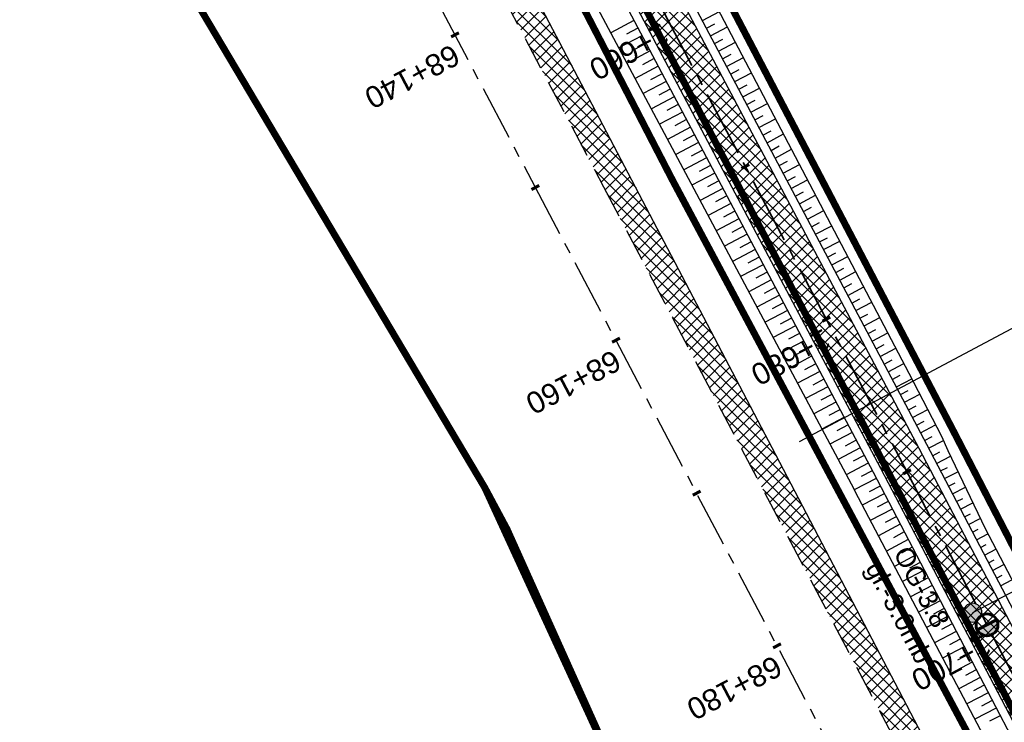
# Model space of a CAD drawing. Header units: metres. Extents: x 7529682 to 7533751, y 5721195 to 5727842.
# Tile 162 of 210: x 7530455 to 7530512, y 5726290 to 5726331. Entities that reach past the tile are written whole.
import ezdxf

# ---------------------------------------------------------------- set-up
doc = ezdxf.new("R2010")
doc.units = ezdxf.units.M
for name, pattern in [('817-dzialki-09-05-04$0$HIDDEN', [0.375, 0.25, -0.125]), ('ACAD_ISO05W100', [33, 24, -3, 0, -3, 0, -3]), ('CENTER', [50.8, 31.75, -6.35, 6.35, -6.35]), ('CENTER2', [28.575, 19.05, -3.175, 3.175, -3.175]), ('HIDDEN', [9.525, 6.35, -3.175])]:
    doc.linetypes.add(name, pattern=pattern)
for name, color, linetype in [('C-DROGI-SYTUACJA', 7, 'Continuous'), ('C-DROGI-SYTUACJA-ETYKIETY', 7, 'Continuous'), ('D-hatch-pobocza', 131, 'Continuous'), ('D-otw-geotechniczne', 4, 'Continuous'), ('D-pobocza', 60, 'Continuous'), ('D-rowy', 160, 'Continuous'), ('D-skarpa', 2, 'Continuous'), ('D-skarpa-kreskowanie', 2, 'Continuous')]:
    doc.layers.add(name, color=color, linetype=linetype)
for name, color, linetype, lineweight, true_color in [('D-ewidencja-numery', 7, 'Continuous', 50, 0x40ff00), ('D-hatch-ciag-pieszo-rowerowy', 7, 'Continuous', 13, 0xff9f80), ('D-LR-etap-III', 7, '817-dzialki-09-05-04$0$HIDDEN', 50, 0x00008f)]:
    doc.layers.add(name, color=color, linetype=linetype, lineweight=lineweight, true_color=true_color)
for name, color, linetype, lineweight in [('D-krawędzie', 3, 'Continuous', 30), ('D-obrzeża', 2, 'Continuous', 30), ('D-opisy', 2, 'Continuous', 30), ('D-otw-geotechniczne-opis', 7, 'Continuous', 30), ('D-oś', 10, 'CENTER', 30), ('D-pas-drogowy', 7, 'ACAD_ISO05W100', 50)]:
    doc.layers.add(name, color=color, linetype=linetype, lineweight=lineweight)
doc.layers.add('poprzeczki', color=7, linetype='Continuous', true_color=0x0000c7)
doc.styles.add('ARIAL', font='arial.ttf', dxfattribs={"height": 1})
doc.styles.get("Standard").update_dxf_attribs({"font": 'arial.ttf'})
pattern_1 = [(45, (0, 0), (-0.33675960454, 0.33675960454), []), (135, (0, 0), (-0.33675960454, -0.33675960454), [])]

# ---------------------------------------------------------------- blocks, each defined once
blk = doc.blocks.new('AeccTickLine')
at = {"color": 0, "linetype": 'ByBlock', "lineweight": -2}
blk.add_line((0, 1), (0, -1), dxfattribs=at)
blk = doc.blocks.new('kilometraz')
at = {"linetype": 'ByBlock', "lineweight": -2}
blk.add_hatch(color=0, dxfattribs=at).paths.add_polyline_path([(0, -0.28125, 0.41421356), (0.28125, 0, 0.41421356), (0, 0.28125)])
at = {"color": 0, "linetype": 'ByBlock', "lineweight": -2}
blk.add_line((0, 0.28125), (0, -0.28125), dxfattribs=at)
blk.add_circle((0, 0), 0.28125, dxfattribs=at)
blk = doc.blocks.new('otwor')
at = {"layer": 'D-otw-geotechniczne', "lineweight": 25}
h = blk.add_hatch(color=256, dxfattribs=at)
edge = h.paths.add_edge_path()
edge.add_arc((0, 0), 1.16, 0, 360)
blk.add_circle((0, 0), 1.16, dxfattribs=at)

msp = doc.modelspace()

# ---------------------------------------------------------------- hatches: boundary and pattern name
at = {"layer": 'D-hatch-ciag-pieszo-rowerowy'}
h = msp.add_hatch(dxfattribs=at)
h.set_pattern_fill('ANSI37', color=256, scale=0.15, style=0)
h.set_pattern_definition(pattern_1)
edge = h.paths.add_edge_path()
edge.add_line((7530579.999, 5726163.494), (7530582.284, 5726164.519))
edge.add_line((7530582.284, 5726164.519), (7530574.938, 5726178.434))
edge.add_arc((7530619.154, 5726201.777), 50, 202.668, 207.8318, ccw=False)
edge.add_line((7530573.016, 5726182.508), (7530570.15, 5726189.371))
edge.add_arc((7530524.012, 5726170.102), 50, 22.668, 27.5934)
edge.add_line((7530568.325, 5726193.262), (7530565.111, 5726199.411))
edge.add_arc((7530529.661, 5726180.883), 40, 27.5934, 33.1309)
edge.add_line((7530563.158, 5726202.745), (7530555.511, 5726214.462))
edge.add_arc((7530589.008, 5726236.325), 40, 208.4475, 213.1309, ccw=False)
edge.add_line((7530553.837, 5726217.27), (7530543.028, 5726237.223))
edge.add_line((7530543.028, 5726237.223), (7530528.099, 5726266.319))
edge.add_line((7530528.099, 5726266.319), (7530507.524, 5726305.704))
edge.add_line((7530507.524, 5726305.704), (7530488.366, 5726341.909))
edge.add_line((7530488.366, 5726341.909), (7530485.291, 5726347.724))
edge.add_line((7530485.291, 5726347.724), (7530482.337, 5726347.963))
edge.add_line((7530482.337, 5726347.963), (7530486.156, 5726340.739))
edge.add_line((7530486.156, 5726340.739), (7530505.312, 5726304.54))
edge.add_line((7530505.312, 5726304.54), (7530525.878, 5726265.169))
edge.add_line((7530525.878, 5726265.169), (7530540.816, 5726236.057))
edge.add_line((7530540.816, 5726236.057), (7530551.688, 5726215.99))
edge.add_arc((7530586.858, 5726235.044), 40, 208.4475, 213.1309)
edge.add_line((7530553.361, 5726213.182), (7530560.998, 5726201.48))
edge.add_arc((7530527.501, 5726179.618), 40, 27.5934, 33.1309, ccw=False)
edge.add_line((7530562.951, 5726198.146), (7530566.06, 5726192.199))
edge.add_arc((7530521.747, 5726169.039), 50, 22.668, 27.5934, ccw=False)
edge.add_line((7530567.884, 5726188.309), (7530570.753, 5726181.44))
edge.add_arc((7530616.891, 5726200.71), 50, 202.668, 207.8318)
edge.add_line((7530572.675, 5726177.366), (7530579.999, 5726163.494))
at = {"layer": 'D-hatch-pobocza'}
h = msp.add_hatch(dxfattribs=at)
h.set_pattern_fill('ANSI37', color=256, scale=0.15, style=0)
h.set_pattern_definition(pattern_1)
h.paths.add_polyline_path([(7530484.05, 5726334.34), (7530471.92, 5726357.11), (7530458.95, 5726381.07), (7530447.57, 5726403.23), (7530435.55, 5726425.46), (7530424.34, 5726446.96), (7530408.22, 5726477.68), (7530396.72, 5726499.26), (7530381.74, 5726527.87), (7530371.44, 5726547.5), (7530359.58, 5726569.81), (7530349.42, 5726588.72), (7530332.29, 5726621.37), (7530323.72, 5726638.05), (7530306.54, 5726670.82), (7530298.56, 5726686.33), (7530287.26, 5726707.54), (7530284.291, 5726713.261), (7530282.67, 5726712.404), (7530284.501, 5726708.94), (7530291.376, 5726695.94), (7530296.046, 5726687.107), (7530304.464, 5726671.187), (7530316.604, 5726648.181), (7530333.058, 5726617.014), (7530350.004, 5726585.006), (7530367.258, 5726552.316), (7530385.763, 5726517.235), (7530404.054, 5726482.546), (7530421.087, 5726450.182), (7530442.442, 5726409.661), (7530463.421, 5726369.85), (7530489.269, 5726320.828), (7530506.412, 5726288.291), (7530524.315, 5726254.784), (7530540.549, 5726224.891), (7530548.273, 5726210.669), (7530551.697, 5726207.035), (7530543.21, 5726222.9), (7530538.34, 5726232.11), (7530533.7, 5726240.35), (7530511.95, 5726280.97), (7530499.24, 5726305.31)])

# ---------------------------------------------------------------- linework, layer by layer
at = {"layer": 'C-DROGI-SYTUACJA', "color": 10, "linetype": 'CENTER2', "lineweight": 35, "ltscale": 0.2}
msp.add_lwpolyline([(7530402.949, 5726502.005), (7530424.44, 5726461.025), (7530444.82, 5726422.144), (7530467.787, 5726378.156), (7530487.261, 5726341.324), (7530506.418, 5726305.122), (7530526.989, 5726265.744)], dxfattribs=at)
at = {"layer": 'D-ewidencja-numery', "color": 12, "ltscale": 15, "true_color": 0xc70000}
msp.add_lwpolyline([(7530406.018, 5726503.606), (7530427.465, 5726462.62), (7530447.928, 5726424.388), (7530471.127, 5726379.921), (7530490.501, 5726343.033), (7530509.499, 5726306.733), (7530529.89, 5726267.244), (7530543.852, 5726238.99), (7530554.809, 5726218.944), (7530559.027, 5726212.223), (7530563.061, 5726206.41), (7530566.934, 5726200.464), (7530569.771, 5726194.902), (7530571.473, 5726191.282), (7530572.839, 5726188.025), (7530575.295, 5726182.035), (7530579.737, 5726173.306), (7530583.3, 5726167.41), (7530583.3, 5726167.41), (7530583.3, 5726167.41)], dxfattribs=at)
at = {"layer": 'D-krawędzie', "linetype": 'HIDDEN', "ltscale": 0.3}
msp.add_lwpolyline([(7530276.009, 5726725.598), (7530279.7, 5726718.02), (7530284.501, 5726708.94), (7530291.376, 5726695.94), (7530296.046, 5726687.107), (7530304.464, 5726671.187), (7530316.604, 5726648.181), (7530333.058, 5726617.014), (7530350.004, 5726585.006), (7530367.258, 5726552.316), (7530385.763, 5726517.235), (7530404.054, 5726482.546), (7530421.087, 5726450.182), (7530442.442, 5726409.661), (7530463.421, 5726369.85), (7530489.269, 5726320.828), (7530506.412, 5726288.291), (7530524.315, 5726254.784), (7530540.549, 5726224.891), (7530548.24, 5726210.73)], dxfattribs=at)
at = {"layer": 'D-LR-etap-III', "ltscale": 10, "flags": 128}
msp.add_lwpolyline([(7531750.474, 5723895.103, 0.4, 0.4, 0), (7531750.505, 5723895.13, 0.4, 0.4, 0), (7531682.71, 5724022.92, 0.4, 0.4, 0), (7531619.177, 5724147.204, 0.4, 0.4, 0), (7531592.309, 5724198.489, 0.4, 0.4, 0), (7531553.264, 5724272.919, 0.4, 0.4, 0), (7531504.02, 5724366.79, 0.4, 0.4, 0), (7531482.09, 5724407.62, 0.4, 0.4, 0), (7531412.35, 5724541.183, 0.4, 0.4, 0), (7531388.464, 5724586.93, 0.4, 0.4, 0), (7531345.12, 5724669.94, 0.4, 0.4, 0), (7531127.66, 5725081.67, 0.4, 0.4, 0), (7531059.253, 5725211.041, 0.4, 0.4, 0), (7531008.007, 5725307.954, 0.4, 0.4, 0), (7530964.182, 5725390.836, 0.4, 0.4, 0), (7530914.557, 5725484.684, 0.4, 0.4, 0), (7530865.243, 5725577.494, 0.4, 0.4, 0), (7530840.085, 5725624.059, 0.4, 0.4, 0), (7530802.56, 5725694.925, 0.4, 0.4, 0), (7530755.54, 5725787.51, 0.4, 0.4, 0), (7530708.718, 5725876.303, 0.4, 0.4, 0), (7530695.12, 5725902.09, 0.4, 0.4, 0), (7530642.914, 5726001.078, 0.4, 0.4, 0), (7530634.935, 5726016.147, 0.4, 0.4, 0), (7530610.82, 5726061.93, 0.4, 0.4, 0), (7530610.82, 5726061.93, 0.4, 0.4, 0), (7530607.21, 5726063.51, 0.4, 0.4, 0), (7530597.42, 5726080.68, 0.4, 0.4, 0), (7530591.16, 5726088.44, 0.4, 0.4, 0), (7530581.28, 5726107.21, 0.4, 0.4, 0), (7530571.29, 5726130.56, 0.4, 0.4, 0), (7530549.555, 5726171.527, 0.4, 0.4, 0), (7530531.014, 5726206.474, 0.4, 0.4, 0), (7530516.461, 5726236.017, 0.4, 0.4, 0), (7530500.799, 5726266.141, 0.4, 0.4, 0), (7530491.35, 5726283.94, 0.4, 0.4, 0), (7530482.4, 5726303.41, 0.4, 0.4, 0), (7530482.4, 5726303.41, 0.4, 0.4, 0), (7530450.41, 5726357.28, 0.4, 0.4, 0), (7530397.759, 5726458.5, 0.4, 0.4, 0), (7530334.708, 5726583.665, 0.4, 0.4, 0), (7530303.939, 5726645.168, 0.4, 0.4, 0), (7530300.51, 5726651.778, 0.4, 0.4, 0), (7530289.214, 5726671.967, 0.4, 0.4, 0), (7530281.54, 5726685.57, 0.4, 0.4, 0), (7530261.371, 5726724.163, 0.4, 0.4, 0), (7530254.03, 5726738.21, 0.4, 0.4, 0), (7530197.22, 5726845.06, 0.4, 0.4, 0), (7530194.71, 5726849.15, 0.4, 0.4, 0), (7530195.92, 5726850.75, 0.4, 0.4, 0), (7530170.547, 5726892.961, 0.4, 0.4, 0), (7530143.175, 5726945.066, 0.4, 0.4, 0), (7530105.06, 5727018.32, 0.4, 0.4, 0), (7530100.06, 5727027.16, 0.4, 0.4, 0), (7530062.319, 5727099.625, 0.4, 0.4, 0), (7530015.379, 5727189.42, 0.4, 0.4, 0), (7529983.208, 5727250.207, 0.4, 0.4, 0), (7529953.284, 5727306.747, 0.4, 0.4, 0), (7529900.671, 5727406.159, 0.4, 0.4, 0), (7529890.63, 5727425.131, 0.4, 0.4, 0), (7529875.155, 5727454.426, 0.4, 0.4, 0), (7529857.56, 5727487.787, 0.4, 0.4, 0), (7529835.194, 5727530.193, 0.4, 0.4, 0), (7529811.741, 5727574.662, 0.4, 0.4, 0), (7529792.102, 5727611.923, 0.4, 0.4, 0), (7529768.066, 5727657.47, 0.4, 0.4, 0), (7529755.211, 5727682.131, 0.4, 0.4, 0), (7529753.31, 5727681.13, 0.4, 0.4, 0), (7529739.21, 5727707.77, 0.4, 0.4, 0), (7529735.395, 5727711.252, 0.4, 0.4, 0), (7529725.42, 5727730.2, 0.4, 0.4, 0), (7529723.55, 5727729.88, 0.4, 0.4, 0), (7529695.567, 5727782.932, 0.4, 0.4, 0), (7529717.68, 5727794.024, 0.4, 0.4, 0), (7529736.275, 5727758.647, 0.4, 0.4, 0), (7529736.275, 5727758.647, 0.4, 0.4, 0), (7529744.511, 5727750.406, 0.4, 0.4, 0), (7529744.511, 5727750.406, 0.4, 0.4, 0), (7529750.283, 5727738.55, 0.4, 0.4, 0), (7529777.109, 5727687.569, 0.4, 0.4, 0), (7529796.515, 5727651.33, 0.4, 0.4, 0), (7529814.938, 5727616.793, 0.4, 0.4, 0), (7529839.007, 5727572.304, 0.4, 0.4, 0), (7529860.618, 5727532.509, 0.4, 0.4, 0), (7529882.349, 5727491.504, 0.4, 0.4, 0), (7529904.865, 5727449.096, 0.4, 0.4, 0), (7529920.747, 5727418.885, 0.4, 0.4, 0), (7529946.677, 5727368.547, 0.4, 0.4, 0), (7529972.025, 5727320.573, 0.4, 0.4, 0), (7529987.74, 5727290.153, 0.4, 0.4, 0), (7529996.497, 5727273.662, 0.4, 0.4, 0), (7530017.541, 5727234.203, 0.4, 0.4, 0), (7530033.054, 5727204.864, 0.4, 0.4, 0), (7530051.623, 5727170.223, 0.4, 0.4, 0), (7530069.277, 5727137.016, 0.4, 0.4, 0), (7530089.385, 5727097.534, 0.4, 0.4, 0), (7530109.713, 5727060.747, 0.4, 0.4, 0), (7530136.77, 5727011.64, 0.4, 0.4, 0), (7530162.447, 5726962.744, 0.4, 0.4, 0), (7530187.674, 5726916.992, 0.4, 0.4, 0), (7530207.821, 5726879.335, 0.4, 0.4, 0), (7530230.626, 5726834.519, 0.4, 0.4, 0), (7530262.288, 5726776.618, 0.4, 0.4, 0), (7530277.51, 5726760.213, 0.4, 0.4, 0), (7530286.037, 5726744.107, 0.4, 0.4, 0), (7530288.097, 5726735.884, 0.4, 0.4, 0), (7530290.394, 5726725.047, 0.4, 0.4, 0), (7530296.177, 5726713.583, 0.4, 0.4, 0), (7530302.726, 5726701.182, 0.4, 0.4, 0), (7530325.685, 5726657.466, 0.4, 0.4, 0), (7530343.244, 5726623.649, 0.4, 0.4, 0), (7530360.23, 5726591.747, 0.4, 0.4, 0), (7530383.209, 5726548.059, 0.4, 0.4, 0), (7530406.018, 5726503.606, 0.4, 0.4, 0), (7530427.465, 5726462.62, 0.4, 0.4, 0), (7530447.928, 5726424.388, 0.4, 0.4, 0), (7530471.127, 5726379.921, 0.4, 0.4, 0), (7530490.501, 5726343.033, 0.4, 0.4, 0), (7530509.499, 5726306.733, 0.4, 0.4, 0), (7530529.89, 5726267.244, 0.4, 0.4, 0), (7530543.852, 5726238.99, 0.4, 0.4, 0), (7530554.809, 5726218.944, 0.4, 0.4, 0), (7530559.027, 5726212.223, 0.4, 0.4, 0), (7530563.061, 5726206.41, 0.4, 0.4, 0), (7530566.934, 5726200.464, 0.4, 0.4, 0), (7530569.771, 5726194.902, 0.4, 0.4, 0), (7530571.473, 5726191.282, 0.4, 0.4, 0), (7530572.839, 5726188.025, 0.4, 0.4, 0), (7530575.295, 5726182.035, 0.4, 0.4, 0), (7530579.737, 5726173.306, 0.4, 0.4, 0), (7530583.3, 5726167.41, 0.4, 0.4, 0), (7530593.4, 5726163.33, 0.4, 0.4, 0), (7530598.618, 5726155.264, 0.4, 0.4, 0), (7530608.258, 5726140.497, 0.4, 0.4, 0), (7530603.27, 5726136.83, 0.4, 0.4, 0), (7530606.53, 5726131.84, 0.4, 0.4, 0), (7530604.239, 5726124.217, 0.4, 0.4, 0), (7530605.847, 5726121.63, 0.4, 0.4, 0), (7530608.972, 5726116.164, 0.4, 0.4, 0), (7530618.114, 5726097.791, 0.4, 0.4, 0), (7530651.213, 5726034.96, 0.4, 0.4, 0), (7530670.244, 5725998.611, 0.4, 0.4, 0), (7530698.075, 5725945.953, 0.4, 0.4, 0), (7530716.506, 5725911.305, 0.4, 0.4, 0), (7530735.223, 5725875.667, 0.4, 0.4, 0), (7530752.504, 5725842.155, 0.4, 0.4, 0), (7530778.311, 5725793.501, 0.4, 0.4, 0), (7530797.5, 5725756.382, 0.4, 0.4, 0), (7530812.519, 5725728.289, 0.4, 0.4, 0), (7530820.039, 5725713.16, 0.4, 0.4, 0), (7530822.422, 5725710.194, 0.4, 0.4, 0), (7530833.155, 5725688.801, 0.4, 0.4, 0), (7530849.629, 5725656.159, 0.4, 0.4, 0), (7530867.983, 5725621.964, 0.4, 0.4, 0), (7530872.63, 5725612.888, 0.4, 0.4, 0), (7530880.354, 5725597.595, 0.4, 0.4, 0), (7530883.839, 5725593.389, 0.4, 0.4, 0), (7530891.782, 5725587.763, 0.4, 0.4, 0), (7530895.039, 5725584.281, 0.4, 0.4, 0), (7530897.034, 5725580.941, 0.4, 0.4, 0), (7530900.952, 5725579.946, 0.4, 0.4, 0), (7530904.81, 5725571.977, 0.4, 0.4, 0), (7530903.682, 5725568.566, 0.4, 0.4, 0), (7530908.901, 5725558.845, 0.4, 0.4, 0), (7530910.252, 5725545.672, 0.4, 0.4, 0), (7530912.873, 5725538.646, 0.4, 0.4, 0), (7530945.278, 5725478.464, 0.4, 0.4, 0), (7530959.692, 5725450.246, 0.4, 0.4, 0), (7531002.827, 5725368.192, 0.4, 0.4, 0), (7531044.704, 5725290.314, 0.4, 0.4, 0), (7531064.099, 5725253.213, 0.4, 0.4, 0), (7531083.01, 5725216.678, 0.4, 0.4, 0), (7531113.013, 5725158.466, 0.4, 0.4, 0), (7531137.364, 5725113.071, 0.4, 0.4, 0), (7531150.831, 5725086.712, 0.4, 0.4, 0), (7531159.746, 5725076.641, 0.4, 0.4, 0), (7531166.31, 5725074.58, 0.4, 0.4, 0), (7531172.29, 5725062.58, 0.4, 0.4, 0), (7531170.59, 5725055.606, 0.4, 0.4, 0), (7531173.733, 5725044.081, 0.4, 0.4, 0), (7531215.342, 5724964.86, 0.4, 0.4, 0), (7531238.054, 5724921.685, 0.4, 0.4, 0), (7531262.39, 5724875.283, 0.4, 0.4, 0), (7531295.587, 5724811.266, 0.4, 0.4, 0), (7531348.488, 5724712.363, 0.4, 0.4, 0), (7531363.741, 5724682.684, 0.4, 0.4, 0), (7531366.987, 5724675.865, 0.4, 0.4, 0), (7531382.541, 5724646.111, 0.4, 0.4, 0), (7531401.299, 5724610.875, 0.4, 0.4, 0), (7531428.965, 5724558.862, 0.4, 0.4, 0), (7531449.111, 5724520.398, 0.4, 0.4, 0), (7531477.293, 5724465.831, 0.4, 0.4, 0), (7531500.996, 5724421.113, 0.4, 0.4, 0), (7531512.122, 5724400.549, 0.4, 0.4, 0), (7531513.782, 5724396.757, 0.4, 0.4, 0), (7531526.32, 5724379.39, 0.4, 0.4, 0), (7531566.784, 5724302.736, 0.4, 0.4, 0), (7531612.277, 5724225.61, 0.4, 0.4, 0), (7531620.493, 5724210.548, 0.4, 0.4, 0), (7531631.578, 5724196.258, 0.4, 0.4, 0), (7531653.484, 5724152.434, 0.4, 0.4, 0), (7531661.151, 5724128.494, 0.4, 0.4, 0), (7531673.881, 5724101.186, 0.4, 0.4, 0), (7531684.691, 5724081.184, 0.4, 0.4, 0), (7531699.212, 5724051.17, 0.4, 0.4, 0), (7531704.034, 5724040.584, 0.4, 0.4, 0), (7531704.034, 5724040.584, 0.4, 0.4, 0), (7531703.913, 5724037.17, 0.4, 0.4, 0), (7531736.42, 5723969.232, 0.4, 0.4, 0), (7531738.285, 5723967.699, 0.4, 0.4, 0), (7531742.181, 5723962.346, 0.4, 0.4, 0), (7531744.286, 5723958.616, 0.4, 0.4, 0), (7531755.393, 5723944.193, 0.4, 0.4, 0), (7531758.69, 5723936.76, 0.4, 0.4, 0), (7531780.08, 5723929.25, 0.4, 0.4, 0), (7531792.612, 5723906.338, 0.4, 0.4, 0), (7531792.612, 5723906.338, 0.4, 0.4, 0), (7531756.962, 5723883.055, 0.4, 0.4, 0), (7531750.46, 5723895.13, 0.4, 0.4, 0), (7531750.46, 5723895.13, 0, 0, 0)], format="xyseb", dxfattribs=at)
at = {"layer": 'D-obrzeża'}
for points in [[(7530404.057, 5726502.584), (7530425.547, 5726461.605), (7530445.927, 5726422.724), (7530468.894, 5726378.737), (7530488.366, 5726341.909), (7530507.524, 5726305.704), (7530528.099, 5726266.319), (7530543.028, 5726237.223), (7530553.837, 5726217.27, 0.020438), (7530555.511, 5726214.462), (7530563.158, 5726202.745, -0.024166), (7530565.111, 5726199.411), (7530568.325, 5726193.262, -0.021495), (7530570.15, 5726189.371), (7530573.016, 5726182.508, 0.022535), (7530574.938, 5726178.434), (7530582.467, 5726164.173, 0.144123), (7530586.407, 5726160.127), (7530591.402, 5726157.316, -0.143266), (7530593.364, 5726155.308), (7530594.228, 5726153.684)], [(7530401.842, 5726501.425), (7530423.333, 5726460.444), (7530443.712, 5726421.565), (7530466.681, 5726377.574), (7530486.156, 5726340.739), (7530505.312, 5726304.54), (7530525.878, 5726265.169), (7530540.816, 5726236.057), (7530551.688, 5726215.99, 0.020438), (7530553.361, 5726213.182), (7530560.998, 5726201.48, -0.024166), (7530562.951, 5726198.146), (7530566.06, 5726192.199, -0.021495), (7530567.884, 5726188.309), (7530570.753, 5726181.44, 0.022535), (7530572.675, 5726177.366), (7530580.714, 5726162.138, 0.101584), (7530584.546, 5726157.479), (7530584.686, 5726157.365, -0.100735), (7530588.495, 5726152.75), (7530588.874, 5726152.037)]]:
    msp.add_lwpolyline(points, format="xyb", dxfattribs=at)
at = {"layer": 'D-opisy'}
msp.add_line((7530500.62, 5726306.08), (7530530.688, 5726322.12), dxfattribs=at)
at = {"layer": 'D-otw-geotechniczne-opis', "linetype": 'ByBlock', "lineweight": 30}
msp.add_lwpolyline([(7530535.578, 5726313.962), (7530518.557, 5726305.07), (7530515.72, 5726298.827), (7530510.632, 5726296.169)], dxfattribs=at)
at = {"layer": 'D-oś', "ltscale": 0.1}
msp.add_lwpolyline([(7530594.845, 5726110.895), (7530540.21, 5726214.45), (7530503.32, 5726286.651), (7530486.173, 5726319.196), (7530460.325, 5726368.218), (7530439.346, 5726408.03), (7530417.989, 5726448.552), (7530400.958, 5726480.914), (7530382.667, 5726515.602), (7530364.162, 5726550.682), (7530346.91, 5726583.371), (7530329.964, 5726615.378), (7530313.508, 5726646.548), (7530301.37, 5726669.551), (7530292.952, 5726685.471), (7530288.281, 5726694.304), (7530281.407, 5726707.304), (7530276.579, 5726716.435)], dxfattribs=at)
at = {"layer": 'D-pas-drogowy', "ltscale": 0.2, "flags": 128}
msp.add_lwpolyline([(7531633.019, 5724182.834, 0.4, 0.4, 0), (7531617.559, 5724211.608, 0.4, 0.4, 0), (7531566.784, 5724302.736, 0.4, 0.4, 0), (7531538.419, 5724356.47, 0.4, 0.4, 0), (7531526.32, 5724379.39, 0.4, 0.4, 0), (7531516.102, 5724393.607, 0.4, 0.4, 0.001485), (7531513.78, 5724396.838, 0.4, 0.4, 0), (7531501.87, 5724413.41, 0.4, 0.4, 0), (7531474.926, 5724464.508, 0.4, 0.4, 0), (7531446.2, 5724518.992, 0.4, 0.4, 0), (7531424.962, 5724559.262, 0.4, 0.4, 0), (7531398.444, 5724609.566, 0.4, 0.4, 0), (7531379.647, 5724645.216, 0.4, 0.4, 0), (7531365.23, 5724672.56, 0.4, 0.4, 0), (7531341.306, 5724717.915, 0.4, 0.4, 0), (7531312.9, 5724771.789, 0.4, 0.4, 0), (7531292.591, 5724810.307, 0.4, 0.4, 0), (7531259.392, 5724873.271, 0.4, 0.4, 0), (7531233.74, 5724921.923, 0.4, 0.4, 0), (7531203.073, 5724980.092, 0.4, 0.4, 0), (7531173.471, 5725036.225, 0.4, 0.4, 0), (7531168.27, 5725046.09, 0.4, 0.4, 0), (7531172.29, 5725062.58, 0.4, 0.4, 0), (7531166.31, 5725074.58, 0.4, 0.4, 0), (7531150.32, 5725079.6, 0.4, 0.4, 0), (7531141.5, 5725096.43, 0.4, 0.4, 0), (7531109.312, 5725157.814, 0.4, 0.4, 0), (7531086.641, 5725201.048, 0.4, 0.4, 0), (7531059.198, 5725253.384, 0.4, 0.4, 0), (7531028.207, 5725312.489, 0.4, 0.4, 0), (7530999.105, 5725367.99, 0.4, 0.4, 0), (7530956.248, 5725449.725, 0.4, 0.4, 0), (7530924.398, 5725510.464, 0.4, 0.4, 0), (7530897.51, 5725561.74, 0.4, 0.4, 0), (7530894.46, 5725566.14, 0.4, 0.4, 0), (7530892.16, 5725570.49, 0.4, 0.4, 0), (7530869.363, 5725613.307, 0.4, 0.4, 0), (7530861.694, 5725627.705, 0.4, 0.4, 0), (7530852.74, 5725644.52, 0.4, 0.4, 0), (7530831.51, 5725684.2, 0.4, 0.4, 0), (7530811.13, 5725722.52, 0.4, 0.4, 0), (7530792.348, 5725757.941, 0.4, 0.4, 0), (7530768.03, 5725803.8, 0.4, 0.4, 0), (7530748.769, 5725840.179, 0.4, 0.4, 0), (7530727.7, 5725879.97, 0.4, 0.4, 0), (7530712.098, 5725909.545, 0.4, 0.4, 0), (7530693.644, 5725944.645, 0.4, 0.4, 0), (7530665.702, 5725997.539, 0.4, 0.4, 0), (7530641.76, 5726042.88, 0.4, 0.4, 0), (7530616.5, 5726091.48, 0.4, 0.4, 0), (7530604.628, 5726114.32, 0.4, 0.4, -0.007763), (7530602.5, 5726118.43, 0.4, 0.4, 0), (7530603.992, 5726123.395, 0.4, 0.4, 0), (7530606.53, 5726131.84, 0.4, 0.4, 0), (7530603.27, 5726136.83, 0.4, 0.4, 0), (7530593.776, 5726151.369, 0.4, 0.4, 0), (7530590.203, 5726156.84, 0.4, 0.4, 0), (7530583.3, 5726167.41, 0.4, 0.4, 0), (7530580.578, 5726170.428, 0.4, 0.4, 0), (7530575.85, 5726175.67, 0.4, 0.4, 0), (7530569.01, 5726186.66, 0.4, 0.4, 0), (7530562.555, 5726199.189, 0.4, 0.4, 0), (7530555.67, 5726211.39, 0.4, 0.4, 0), (7530548.29, 5726224.23, 0.4, 0.4, 0), (7530540.58, 5726237.71, 0.4, 0.4, 0), (7530532.68, 5726252.65, 0.4, 0.4, 0), (7530524.06, 5726269.35, 0.4, 0.4, 0), (7530502.82, 5726309.91, 0.4, 0.4, 0), (7530488.83, 5726336.63, 0.4, 0.4, 0), (7530466.03, 5726380.16, 0.4, 0.4, 0), (7530438.47, 5726432.77, 0.4, 0.4, 0), (7530424.53, 5726459.09, 0.4, 0.4, 0), (7530401.63, 5726502.97, 0.4, 0.4, 0), (7530383.38, 5726538.06, 0.4, 0.4, 0), (7530353.97, 5726593.52, 0.4, 0.4, 0), (7530338.47, 5726622.74, 0.4, 0.4, 0), (7530322.01, 5726653.88, 0.4, 0.4, 0), (7530297.54, 5726700.33, 0.4, 0.4, 0), (7530287.38, 5726719.6, 0.4, 0.4, 0), (7530285.95, 5726722.316, 0.4, 0.4, 0), (7530280.26, 5726733.12, 0.4, 0.4, 0), (7530266.73, 5726758.74, 0.4, 0.4, 0), (7530260.42, 5726770.47, 0.4, 0.4, 0), (7530253.25, 5726783.82, 0.4, 0.4, 0), (7530244.95, 5726799.33, 0.4, 0.4, 0), (7530239.39, 5726808.49, 0.4, 0.4, 0), (7530238.29, 5726807.9, 0.4, 0.4, 0), (7530218.11, 5726850.67, 0.4, 0.4, 0), (7530175.907, 5726928.168, 0.4, 0.4, 0), (7530096.68, 5727076.15, 0.4, 0.4, 0), (7530094.68, 5727079.89, 0.4, 0.4, 0), (7530064.597, 5727135.523, 0.4, 0.4, 0), (7530046.731, 5727168.892, 0.4, 0.4, 0), (7530025.803, 5727208.461, 0.4, 0.4, 0), (7530012.847, 5727232.979, 0.4, 0.4, 0), (7529994.15, 5727268.45, 0.4, 0.4, 0), (7529981.671, 5727291.93, 0.4, 0.4, 0), (7529949.89, 5727351.73, 0.4, 0.4, 0), (7529924.75, 5727399.03, 0.4, 0.4, 0), (7529915.516, 5727417.1, 0.4, 0.4, 0), (7529885.83, 5727475.19, 0.4, 0.4, 0), (7529862.56, 5727519.97, 0.4, 0.4, 0), (7529852.985, 5727538.191, 0.4, 0.4, 0), (7529836.513, 5727569.511, 0.4, 0.4, 0), (7529815.369, 5727609.141, 0.4, 0.4, 0), (7529792.795, 5727651.247, 0.4, 0.4, 0), (7529774.199, 5727685.858, 0.4, 0.4, 0), (7529746.966, 5727736.059, 0.4, 0.4, 0), (7529733.92, 5727757.62, 0.4, 0.4, 0), (7529708.607, 5727806.389, 0.4, 0.4, 0), (7529688.492, 5727796.345, 0.4, 0.4, 0), (7529723.55, 5727729.88, 0.4, 0.4, 0), (7529725.42, 5727730.2, 0.4, 0.4, 0), (7529735.38, 5727711.28, 0.4, 0.4, 0), (7529739.21, 5727707.77, 0.4, 0.4, 0), (7529753.31, 5727681.13, 0.4, 0.4, 0), (7529755.178, 5727682.114, 0.4, 0.4, 0), (7529792.102, 5727611.923, 0.4, 0.4, 0), (7529811.741, 5727574.662, 0.4, 0.4, 0), (7529835.194, 5727530.193, 0.4, 0.4, 0), (7529857.56, 5727487.787, 0.4, 0.4, 0), (7529875.155, 5727454.426, 0.4, 0.4, 0), (7529890.63, 5727425.131, 0.4, 0.4, 0), (7529900.671, 5727406.159, 0.4, 0.4, 0), (7529953.284, 5727306.747, 0.4, 0.4, 0), (7529983.208, 5727250.207, 0.4, 0.4, 0), (7530015.379, 5727189.42, 0.4, 0.4, 0), (7530062.319, 5727099.625, 0.4, 0.4, 0), (7530100.06, 5727027.16, 0.4, 0.4, 0), (7530105.06, 5727018.32, 0.4, 0.4, 0), (7530143.175, 5726945.066, 0.4, 0.4, 0), (7530170.547, 5726892.961, 0.4, 0.4, 0), (7530195.92, 5726850.75, 0.4, 0.4, 0), (7530194.71, 5726849.15, 0.4, 0.4, 0), (7530197.22, 5726845.06, 0.4, 0.4, 0), (7530254.03, 5726738.21, 0.4, 0.4, 0), (7530261.371, 5726724.163, 0.4, 0.4, 0), (7530281.54, 5726685.57, 0.4, 0.4, 0), (7530289.214, 5726671.967, 0.4, 0.4, 0), (7530300.51, 5726651.778, 0.4, 0.4, 0), (7530303.939, 5726645.168, 0.4, 0.4, 0), (7530334.708, 5726583.665, 0.4, 0.4, 0), (7530397.759, 5726458.5, 0.4, 0.4, 0), (7530450.41, 5726357.28, 0.4, 0.4, 0), (7530482.4, 5726303.41, 0.4, 0.4, 0), (7530483.688, 5726301.003, 0.4, 0.4, 0), (7530491.35, 5726283.94, 0.4, 0.4, 0), (7530512.67, 5726243.78, 0.4, 0.4, 0), (7530529.43, 5726209.46, 0.4, 0.4, 0), (7530571.29, 5726130.56, 0.4, 0.4, 0), (7530581.28, 5726107.21, 0.4, 0.4, 0), (7530591.16, 5726088.44, 0.4, 0.4, 0), (7530597.42, 5726080.68, 0.4, 0.4, 0), (7530607.21, 5726063.51, 0.4, 0.4, 0), (7530610.82, 5726061.93, 0.4, 0.4, 0), (7530634.935, 5726016.147, 0.4, 0.4, 0), (7530642.914, 5726001.078, 0.4, 0.4, 0), (7530695.12, 5725902.09, 0.4, 0.4, 0), (7530708.718, 5725876.303, 0.4, 0.4, 0), (7530755.54, 5725787.51, 0.4, 0.4, 0), (7530802.56, 5725694.925, 0.4, 0.4, 0), (7530840.085, 5725624.059, 0.4, 0.4, 0), (7530865.243, 5725577.494, 0.4, 0.4, 0), (7530914.557, 5725484.684, 0.4, 0.4, 0), (7530964.182, 5725390.836, 0.4, 0.4, 0), (7531008.007, 5725307.954, 0.4, 0.4, 0), (7531059.253, 5725211.041, 0.4, 0.4, 0), (7531127.66, 5725081.67, 0.4, 0.4, 0), (7531345.12, 5724669.94, 0.4, 0.4, 0), (7531388.464, 5724586.93, 0.4, 0.4, 0), (7531412.35, 5724541.183, 0.4, 0.4, 0), (7531482.09, 5724407.62, 0.4, 0.4, 0), (7531504.02, 5724366.79, 0.4, 0.4, 0), (7531519.374, 5724337.52, 0.4, 0.4, 0), (7531563.749, 5724252.932, 0.4, 0.4, 0), (7531602.175, 5724179.681, 0.4, 0.4, 0), (7531619.177, 5724147.204, 0.4, 0.4, 0), (7531625.038, 5724135.635, 0.4, 0.4, 0), (7531656.796, 5724073.316, 0.4, 0.4, 0), (7531675.12, 5724037.36, 0.4, 0.4, 0), (7531682.71, 5724022.92, 0.4, 0.4, 0), (7531705.565, 5723979.811, 0.4, 0.4, 0), (7531736.606, 5723921.262, 0.4, 0.4, 0), (7531750.46, 5723895.13, 0.4, 0.4, 0), (7531740.77, 5723886.56, 0.4, 0.4, 0), (7531732.86, 5723885, 0.4, 0.4, 0), (7531722.18, 5723887.77, 0.4, 0.4, 0), (7531729.87, 5723862.17, 0.4, 0.4, 0), (7531742.92, 5723861.93, 0.4, 0.4, 0), (7531763.71, 5723859.52, 0.4, 0.4, 0), (7531768.42, 5723854.12, 0.4, 0.4, 0), (7531787.42, 5723817.97, 0.4, 0.4, 0), (7531795.57, 5723809.82, 0.4, 0.4, 0), (7531816.347, 5723819.85, 0.4, 0.4, 0), (7531816.347, 5723819.85, 0.4, 0.4, 0), (7531805.06, 5723843.23, 0.4, 0.4, 0), (7531803.61, 5723886.23, 0.4, 0.4, 0), (7531803.61, 5723886.23, 0.4, 0.4, 0), (7531780.08, 5723929.25, 0.4, 0.4, 0), (7531758.69, 5723936.76, 0.4, 0.4, 0), (7531749.359, 5723946.412, 0.4, 0.4, 0), (7531742.71, 5723953.29, 0.4, 0.4, 0), (7531735.177, 5723967.878, 0.4, 0.4, 0), (7531722.37, 5723992.68, 0.4, 0.4, 0), (7531705.042, 5724030.886, 0.4, 0.4, 0), (7531699.47, 5724043.17, 0.4, 0.4, 0), (7531692.69, 5724058.11, 0.4, 0.4, 0), (7531679.672, 5724084.017, 0.4, 0.4, 0), (7531674.55, 5724094.21, 0.4, 0.4, 0), (7531666.633, 5724114.003, 0.4, 0.4, 0), (7531649, 5724153.82, 0.4, 0.4, 0), (7531641.49, 5724149.34, 0.4, 0.4, 0), (7531626.04, 5724179.34, 0.4, 0.4, 0), (7531633.03, 5724182.84, 0, 0, 0)], format="xyseb", dxfattribs=at)
at = {"layer": 'D-pobocza'}
for points in [[(7530324.032, 5726655.814), (7530341.472, 5726622.699), (7530358.39, 5726590.299), (7530381.354, 5726547.095), (7530404.5, 5726502.816), (7530425.99, 5726461.837), (7530446.37, 5726422.955), (7530469.336, 5726378.97), (7530488.808, 5726342.142), (7530507.967, 5726305.936), (7530528.543, 5726266.549), (7530543.47, 5726237.456), (7530554.277, 5726217.509, 0.020438), (7530555.929, 5726214.736), (7530563.577, 5726203.019, -0.024166), (7530565.554, 5726199.643), (7530568.768, 5726193.493, -0.021495), (7530570.611, 5726189.564), (7530573.478, 5726182.701, 0.022535), (7530575.38, 5726178.667), (7530582.909, 5726164.407)], [(7530320.936, 5726654.183), (7530338.372, 5726621.074), (7530355.294, 5726588.668), (7530378.258, 5726545.463), (7530401.399, 5726501.193), (7530422.89, 5726460.212), (7530443.269, 5726421.333), (7530466.238, 5726377.342), (7530485.714, 5726340.506), (7530504.869, 5726304.308), (7530525.434, 5726264.939), (7530540.374, 5726235.824), (7530551.248, 5726215.751, 0.020438), (7530552.942, 5726212.908), (7530560.579, 5726201.207, -0.024166), (7530562.508, 5726197.914), (7530565.617, 5726191.967, -0.021495), (7530567.423, 5726188.116), (7530570.292, 5726181.248, 0.022535), (7530572.232, 5726177.133), (7530572.779, 5726176.098)]]:
    msp.add_lwpolyline(points, format="xyb", dxfattribs=at)
msp.add_lwpolyline([(7530548.273, 5726210.669), (7530551.697, 5726207.035), (7530543.21, 5726222.9), (7530538.34, 5726232.11), (7530533.7, 5726240.35), (7530511.95, 5726280.97), (7530499.24, 5726305.31), (7530484.05, 5726334.34), (7530471.92, 5726357.11), (7530458.95, 5726381.07), (7530447.57, 5726403.23), (7530435.55, 5726425.46), (7530424.34, 5726446.96), (7530408.22, 5726477.68)], dxfattribs=at)
at = {"layer": 'D-rowy', "linetype": 'HIDDEN', "ltscale": 0.1, "const_width": 0.4, "flags": 128}
msp.add_lwpolyline([(7530551.499, 5726212.267), (7530543.597, 5726226.236), (7530531.122, 5726249.92), (7530513.079, 5726284.072), (7530493.258, 5726321.227), (7530474.307, 5726357.907), (7530450.222, 5726402.72), (7530429.968, 5726441.454), (7530407.859, 5726483.738), (7530388.275, 5726520.931), (7530367.428, 5726560.809), (7530342.591, 5726608.109), (7530323.482, 5726644.276), (7530301.727, 5726686.325), (7530278.863, 5726729.805), (7530276.238, 5726736.773), (7530276.238, 5726736.773)], dxfattribs=at)
at = {"layer": 'D-skarpa', "linetype": 'Continuous'}
for points in [[(7530461.586, 5726382.227), (7530464.546, 5726376.463), (7530466.184, 5726373.325), (7530468.497, 5726368.892), (7530471.095, 5726364.61), (7530475.827, 5726355.8), (7530478.18, 5726351.388), (7530484.351, 5726339.785), (7530485.225, 5726338.144), (7530503.598, 5726303.63), (7530504.009, 5726302.848), (7530520.287, 5726271.864)], [(7530470.471, 5726379.557), (7530472.123, 5726376.465), (7530474.475, 5726372.053), (7530476.742, 5726367.596), (7530479.076, 5726363.173), (7530481.419, 5726358.757), (7530483.743, 5726354.329), (7530486.059, 5726349.898), (7530489.837, 5726342.685), (7530490.699, 5726341.041), (7530506.95, 5726310.042), (7530508.829, 5726306.398), (7530509.203, 5726305.562), (7530511.355, 5726301.044), (7530529.219, 5726266.909)]]:
    msp.add_lwpolyline(points, dxfattribs=at)
at = {"layer": 'D-skarpa-kreskowanie', "linetype": 'Continuous'}
for p, q in [((7530491.029, 5726330.461, 107.557), (7530489.692, 5726329.753, 106.548)), ((7530494.994, 5726330.451, 107.686), (7530495.978, 5726330.972, 106.944)), ((7530491.263, 5726330.019, 107.557), (7530490.595, 5726329.665, 107.052)), ((7530495.228, 5726330.009, 107.686), (7530495.719, 5726330.269, 107.316)), ((7530495.462, 5726329.567, 107.686), (7530496.442, 5726330.086, 106.947)), ((7530491.497, 5726329.577, 107.556), (7530490.162, 5726328.87, 106.549)), ((7530495.696, 5726329.125, 107.686), (7530496.185, 5726329.384, 107.317)), ((7530491.731, 5726329.135, 107.556), (7530491.064, 5726328.782, 107.053)), ((7530495.93, 5726328.683, 107.685), (7530496.906, 5726329.2, 106.949)), ((7530491.965, 5726328.693, 107.556), (7530490.632, 5726327.988, 106.55)), ((7530492.199, 5726328.251, 107.556), (7530491.533, 5726327.899, 107.053)), ((7530496.164, 5726328.242, 107.685), (7530496.651, 5726328.499, 107.318)), ((7530496.398, 5726327.8, 107.685), (7530497.371, 5726328.314, 106.951)), ((7530492.433, 5726327.809, 107.556), (7530491.102, 5726327.105, 106.552)), ((7530496.631, 5726327.358, 107.685), (7530497.117, 5726327.615, 107.319)), ((7530492.666, 5726327.367, 107.556), (7530492.001, 5726327.015, 107.054)), ((7530496.865, 5726326.916, 107.685), (7530497.835, 5726327.429, 106.953)), ((7530492.9, 5726326.925, 107.555), (7530491.571, 5726326.222, 106.553)), ((7530493.134, 5726326.484, 107.555), (7530492.47, 5726326.132, 107.054)), ((7530497.099, 5726326.474, 107.685), (7530497.583, 5726326.73, 107.32)), ((7530497.333, 5726326.032, 107.684), (7530498.299, 5726326.543, 106.956)), ((7530493.368, 5726326.042, 107.555), (7530492.041, 5726325.34, 106.554)), ((7530493.602, 5726325.6, 107.555), (7530492.939, 5726325.249, 107.055)), ((7530497.567, 5726325.59, 107.684), (7530498.049, 5726325.845, 107.32)), ((7530497.801, 5726325.148, 107.684), (7530498.764, 5726325.657, 106.958)), ((7530493.836, 5726325.158, 107.555), (7530492.511, 5726324.457, 106.556)), ((7530498.035, 5726324.706, 107.684), (7530498.515, 5726324.96, 107.321)), ((7530498.268, 5726324.264, 107.684), (7530499.228, 5726324.772, 106.96)), ((7530494.304, 5726324.274, 107.554), (7530492.981, 5726323.574, 106.557)), ((7530494.07, 5726324.716, 107.555), (7530493.408, 5726324.366, 107.055)), ((7530494.537, 5726323.832, 107.554), (7530493.877, 5726323.482, 107.056)), ((7530498.502, 5726323.822, 107.684), (7530498.981, 5726324.076, 107.322)), ((7530498.736, 5726323.38, 107.683), (7530499.692, 5726323.886, 106.962)), ((7530494.771, 5726323.39, 107.554), (7530493.451, 5726322.691, 106.558)), ((7530498.97, 5726322.938, 107.683), (7530499.447, 5726323.191, 107.323)), ((7530495.239, 5726322.506, 107.554), (7530493.921, 5726321.809, 106.56)), ((7530495.005, 5726322.948, 107.554), (7530494.346, 5726322.599, 107.056)), ((7530499.204, 5726322.496, 107.683), (7530500.157, 5726323, 106.965)), ((7530495.473, 5726322.064, 107.554), (7530494.814, 5726321.716, 107.057)), ((7530499.438, 5726322.054, 107.683), (7530499.913, 5726322.306, 107.324)), ((7530499.672, 5726321.612, 107.683), (7530500.621, 5726322.115, 106.967)), ((7530495.707, 5726321.622, 107.553), (7530494.391, 5726320.926, 106.561)), ((7530499.906, 5726321.171, 107.683), (7530500.379, 5726321.421, 107.325)), ((7530496.174, 5726320.738, 107.553), (7530494.861, 5726320.043, 106.562)), ((7530495.941, 5726321.18, 107.553), (7530495.283, 5726320.832, 107.057)), ((7530500.139, 5726320.729, 107.682), (7530501.085, 5726321.229, 106.969)), ((7530496.408, 5726320.296, 107.553), (7530495.752, 5726319.949, 107.058)), ((7530500.373, 5726320.287, 107.682), (7530500.845, 5726320.536, 107.326)), ((7530500.607, 5726319.845, 107.682), (7530501.55, 5726320.343, 106.971)), ((7530496.642, 5726319.854, 107.553), (7530495.331, 5726319.16, 106.564)), ((7530500.841, 5726319.403, 107.682), (7530501.311, 5726319.652, 107.327)), ((7530496.876, 5726319.413, 107.553), (7530496.221, 5726319.066, 107.058)), ((7530501.075, 5726318.961, 107.682), (7530502.014, 5726319.458, 106.973)), ((7530497.11, 5726318.971, 107.552), (7530495.801, 5726318.278, 106.565)), ((7530497.344, 5726318.529, 107.552), (7530496.69, 5726318.183, 107.059)), ((7530501.309, 5726318.519, 107.682), (7530501.777, 5726318.767, 107.328)), ((7530501.543, 5726318.077, 107.681), (7530502.478, 5726318.572, 106.976)), ((7530497.578, 5726318.087, 107.552), (7530496.271, 5726317.395, 106.566)), ((7530501.776, 5726317.635, 107.681), (7530502.243, 5726317.882, 107.329)), ((7530497.811, 5726317.645, 107.552), (7530497.158, 5726317.299, 107.059)), ((7530502.01, 5726317.193, 107.681), (7530502.942, 5726317.686, 106.978)), ((7530498.045, 5726317.203, 107.552), (7530496.74, 5726316.512, 106.567)), ((7530498.279, 5726316.761, 107.551), (7530497.627, 5726316.416, 107.06)), ((7530502.244, 5726316.751, 107.681), (7530502.709, 5726316.997, 107.33)), ((7530502.478, 5726316.309, 107.681), (7530503.407, 5726316.801, 106.98)), ((7530498.513, 5726316.319, 107.551), (7530497.21, 5726315.63, 106.569)), ((7530498.747, 5726315.877, 107.551), (7530498.096, 5726315.533, 107.06)), ((7530502.712, 5726315.867, 107.681), (7530503.175, 5726316.113, 107.331)), ((7530502.946, 5726315.425, 107.68), (7530503.871, 5726315.915, 106.982)), ((7530498.981, 5726315.435, 107.551), (7530497.68, 5726314.747, 106.57)), ((7530503.18, 5726314.983, 107.68), (7530503.641, 5726315.228, 107.332)), ((7530499.448, 5726314.551, 107.551), (7530498.15, 5726313.864, 106.571)), ((7530499.215, 5726314.993, 107.551), (7530498.565, 5726314.649, 107.061)), ((7530503.413, 5726314.541, 107.68), (7530504.335, 5726315.029, 106.985)), ((7530499.682, 5726314.109, 107.55), (7530499.034, 5726313.766, 107.061)), ((7530503.647, 5726314.1, 107.68), (7530504.107, 5726314.343, 107.333)), ((7530503.881, 5726313.658, 107.68), (7530504.8, 5726314.144, 106.987)), ((7530499.916, 5726313.667, 107.55), (7530498.62, 5726312.981, 106.573)), ((7530504.115, 5726313.216, 107.68), (7530504.573, 5726313.458, 107.334)), ((7530500.384, 5726312.783, 107.55), (7530499.09, 5726312.099, 106.574)), ((7530500.15, 5726313.225, 107.55), (7530499.503, 5726312.883, 107.062)), ((7530504.349, 5726312.774, 107.679), (7530505.264, 5726313.258, 106.989)), ((7530500.618, 5726312.342, 107.55), (7530499.971, 5726311.999, 107.062)), ((7530504.583, 5726312.332, 107.679), (7530505.039, 5726312.573, 107.335)), ((7530504.817, 5726311.89, 107.679), (7530505.728, 5726312.372, 106.991)), ((7530500.852, 5726311.9, 107.55), (7530499.56, 5726311.216, 106.575)), ((7530505.05, 5726311.448, 107.679), (7530505.506, 5726311.689, 107.336)), ((7530501.085, 5726311.458, 107.549), (7530500.44, 5726311.116, 107.063)), ((7530505.284, 5726311.006, 107.679), (7530506.193, 5726311.487, 106.993)), ((7530501.319, 5726311.016, 107.549), (7530500.03, 5726310.333, 106.577)), ((7530501.553, 5726310.574, 107.549), (7530500.909, 5726310.233, 107.063)), ((7530505.518, 5726310.564, 107.678), (7530505.972, 5726310.804, 107.337)), ((7530505.752, 5726310.122, 107.678), (7530506.657, 5726310.601, 106.996)), ((7530501.787, 5726310.132, 107.549), (7530500.5, 5726309.451, 106.578)), ((7530505.986, 5726309.68, 107.678), (7530506.438, 5726309.919, 107.337)), ((7530502.021, 5726309.69, 107.549), (7530501.378, 5726309.35, 107.064)), ((7530506.22, 5726309.238, 107.678), (7530507.119, 5726309.714, 107)), ((7530502.255, 5726309.248, 107.549), (7530500.97, 5726308.568, 106.579)), ((7530502.489, 5726308.806, 107.548), (7530501.847, 5726308.466, 107.064)), ((7530506.454, 5726308.796, 107.678), (7530506.901, 5726309.033, 107.34)), ((7530506.687, 5726308.354, 107.678), (7530507.577, 5726308.825, 107.006)), ((7530502.723, 5726308.364, 107.548), (7530501.44, 5726307.685, 106.581)), ((7530502.956, 5726307.922, 107.548), (7530502.315, 5726307.583, 107.065)), ((7530506.921, 5726307.912, 107.677), (7530507.364, 5726308.147, 107.344)), ((7530507.155, 5726307.47, 107.677), (7530508.035, 5726307.936, 107.013)), ((7530503.19, 5726307.48, 107.548), (7530501.909, 5726306.802, 106.582)), ((7530507.389, 5726307.029, 107.677), (7530507.827, 5726307.26, 107.347)), ((7530503.658, 5726306.596, 107.548), (7530502.379, 5726305.92, 106.583)), ((7530503.424, 5726307.038, 107.548), (7530502.784, 5726306.7, 107.065)), ((7530507.623, 5726306.587, 107.677), (7530508.494, 5726307.047, 107.02)), ((7530503.892, 5726306.154, 107.547), (7530503.253, 5726305.816, 107.066)), ((7530507.857, 5726306.145, 107.677), (7530508.29, 5726306.374, 107.35)), ((7530508.089, 5726305.702, 107.677), (7530508.941, 5726306.147, 107.036)), ((7530504.126, 5726305.712, 107.547), (7530502.849, 5726305.037, 106.584)), ((7530508.321, 5726305.259, 107.676), (7530508.733, 5726305.474, 107.366)), ((7530504.593, 5726304.829, 107.547), (7530503.319, 5726304.154, 106.586)), ((7530504.36, 5726305.27, 107.547), (7530503.722, 5726304.933, 107.066)), ((7530508.552, 5726304.816, 107.676), (7530509.358, 5726305.237, 107.07)), ((7530504.827, 5726304.387, 107.547), (7530504.191, 5726304.05, 107.067)), ((7530508.784, 5726304.373, 107.676), (7530509.179, 5726304.579, 107.379)), ((7530509.015, 5726303.929, 107.676), (7530509.788, 5726304.333, 107.095)), ((7530505.059, 5726303.944, 107.547), (7530503.784, 5726303.277, 106.587)), ((7530509.247, 5726303.486, 107.676), (7530509.625, 5726303.684, 107.391)), ((7530505.291, 5726303.5, 107.546), (7530504.653, 5726303.168, 107.067)), ((7530509.478, 5726303.043, 107.676), (7530510.219, 5726303.43, 107.119)), ((7530505.522, 5726303.057, 107.546), (7530504.249, 5726302.392, 106.588)), ((7530505.754, 5726302.614, 107.546), (7530505.117, 5726302.282, 107.067)), ((7530509.71, 5726302.6, 107.675), (7530510.072, 5726302.789, 107.403)), ((7530509.941, 5726302.157, 107.675), (7530510.649, 5726302.526, 107.143)), ((7530505.985, 5726302.171, 107.546), (7530504.714, 5726301.507, 106.59)), ((7530506.217, 5726301.728, 107.546), (7530505.582, 5726301.396, 107.068)), ((7530510.173, 5726301.713, 107.675), (7530510.518, 5726301.894, 107.415)), ((7530510.405, 5726301.27, 107.675), (7530511.079, 5726301.623, 107.168)), ((7530506.448, 5726301.285, 107.546), (7530505.179, 5726300.622, 106.591)), ((7530506.68, 5726300.841, 107.545), (7530506.046, 5726300.51, 107.068)), ((7530510.636, 5726300.827, 107.675), (7530510.965, 5726300.999, 107.427)), ((7530506.911, 5726300.398, 107.545), (7530505.644, 5726299.736, 106.592)), ((7530510.868, 5726300.384, 107.675), (7530511.521, 5726300.726, 107.183)), ((7530507.143, 5726299.955, 107.545), (7530506.51, 5726299.624, 107.069)), ((7530511.099, 5726299.941, 107.674), (7530511.426, 5726300.112, 107.428)), ((7530511.331, 5726299.498, 107.674), (7530511.985, 5726299.84, 107.182)), ((7530507.374, 5726299.512, 107.545), (7530506.109, 5726298.851, 106.593)), ((7530511.562, 5726299.054, 107.674), (7530511.889, 5726299.225, 107.428)), ((7530507.837, 5726298.626, 107.545), (7530506.574, 5726297.966, 106.594)), ((7530507.606, 5726299.069, 107.545), (7530506.974, 5726298.739, 107.069)), ((7530511.794, 5726298.611, 107.674), (7530512.449, 5726298.954, 107.181)), ((7530508.069, 5726298.182, 107.544), (7530507.438, 5726297.853, 107.07)), ((7530512.025, 5726298.168, 107.674), (7530512.353, 5726298.339, 107.427)), ((7530512.257, 5726297.725, 107.674), (7530512.912, 5726298.068, 107.18)), ((7530508.3, 5726297.739, 107.544), (7530507.039, 5726297.08, 106.596)), ((7530508.763, 5726296.853, 107.544), (7530507.504, 5726296.195, 106.597)), ((7530508.532, 5726297.296, 107.544), (7530507.902, 5726296.967, 107.07)), ((7530508.995, 5726296.41, 107.544), (7530508.366, 5726296.081, 107.071)), ((7530509.226, 5726295.967, 107.544), (7530507.969, 5726295.31, 106.598)), ((7530509.458, 5726295.523, 107.543), (7530508.83, 5726295.195, 107.071)), ((7530509.689, 5726295.08, 107.543), (7530508.435, 5726294.425, 106.599)), ((7530509.921, 5726294.637, 107.543), (7530509.294, 5726294.31, 107.071)), ((7530510.152, 5726294.194, 107.543), (7530508.9, 5726293.539, 106.601)), ((7530510.384, 5726293.751, 107.543), (7530509.758, 5726293.424, 107.072)), ((7530510.615, 5726293.307, 107.543), (7530509.365, 5726292.654, 106.602)), ((7530510.847, 5726292.864, 107.542), (7530510.222, 5726292.538, 107.072)), ((7530511.078, 5726292.421, 107.542), (7530509.83, 5726291.769, 106.603)), ((7530511.31, 5726291.978, 107.542), (7530510.686, 5726291.652, 107.073)), ((7530511.541, 5726291.535, 107.542), (7530510.295, 5726290.884, 106.604)), ((7530512.004, 5726290.648, 107.541), (7530510.76, 5726289.998, 106.605)), ((7530511.773, 5726291.092, 107.542), (7530511.15, 5726290.766, 107.073)), ((7530512.236, 5726290.205, 107.541), (7530511.614, 5726289.88, 107.074))]:
    msp.add_line(p, q, dxfattribs=at)

# ---------------------------------------------------------------- block references
at = {"layer": 'C-DROGI-SYTUACJA-ETYKIETY', "color": 2, "linetype": 'Continuous', "lineweight": 60, "xscale": 0.25, "yscale": 0.25, "zscale": 0.25}
for p, rotation in [((7530480.669, 5726329.635), 297.8016596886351), ((7530485.333, 5726320.789), 297.8016596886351), ((7530489.995, 5726311.942), 297.7831679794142), ((7530494.656, 5726303.095), 297.7831679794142), ((7530499.317, 5726294.248), 297.7831679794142)]:
    msp.add_blockref('AeccTickLine', p, dxfattribs=dict(at, rotation=rotation))
at = {"layer": 'D-otw-geotechniczne', "lineweight": 25, "xscale": -0.4687499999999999, "yscale": 0.4687499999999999, "zscale": 0.4687499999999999, "rotation": 309.871563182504}
msp.add_blockref('otwor', (7530510.632, 5726296.169), dxfattribs=at)
at = {"layer": 'poprzeczki', "color": 2, "linetype": 'Continuous', "lineweight": 60, "xscale": 0.25, "yscale": 0.25, "zscale": 0.25}
for p, rotation in [((7530497.485, 5726322.004), 297.8865415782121), ((7530502.162, 5726313.165), 297.8865415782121), ((7530506.835, 5726304.324), 297.5819487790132)]:
    msp.add_blockref('AeccTickLine', p, dxfattribs=dict(at, rotation=rotation))
at = {"layer": 'poprzeczki', "color": 10, "linetype": 'Continuous', "lineweight": 60, "xscale": 2.249999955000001, "yscale": 2.249999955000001, "zscale": 2.249999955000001, "rotation": 297.5819487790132}
msp.add_blockref('kilometraz', (7530511.465, 5726295.461), dxfattribs=at)

# ---------------------------------------------------------------- texts
at = {"layer": 'C-DROGI-SYTUACJA-ETYKIETY', "color": 2}
for s, rotation, p in [('1+660', 207.8865, (7530492.651, 5726330.336)), ('68+140', 207.8017, (7530480.512, 5726329.128)), ('1+680', 207.8865, (7530502.006, 5726312.658)), ('68+160', 207.7832, (7530489.838, 5726311.436)), ('1+700', 207.5819, (7530511.306, 5726294.955)), ('68+180', 207.7832, (7530499.16, 5726293.741))]:
    msp.add_text(s, height=1.25, rotation=rotation, dxfattribs=at).set_placement(p)
at = {"layer": 'D-otw-geotechniczne', "linetype": 'Continuous', "insert": (7530506.993, 5726300.143), "char_height": 1.1, "attachment_point": 1, "rotation": 298, "style": 'ARIAL'}
msp.add_mtext_dynamic_manual_height_columns('OG-3.8\\Pgł.-3.0mb', width=9.91454, gutter_width=6, heights=[0], dxfattribs=at)

doc.saveas('drawing.dxf')
